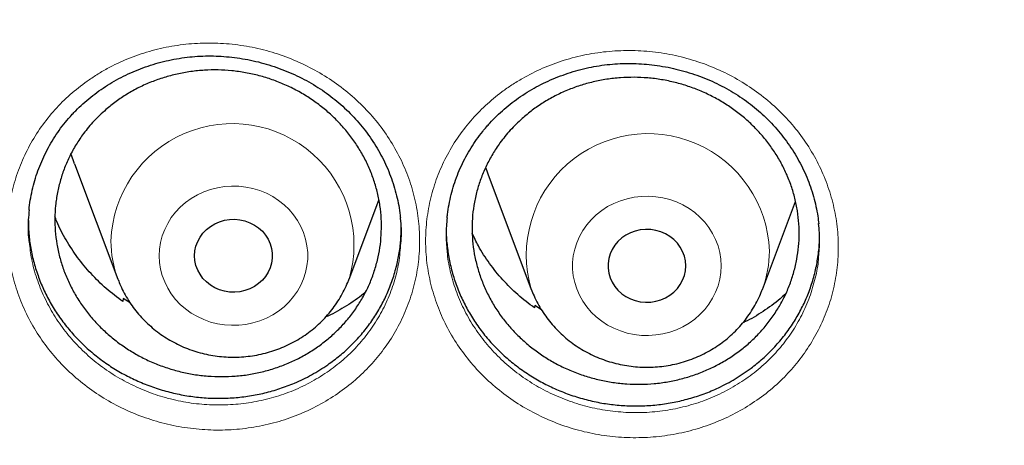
# Model space of a CAD drawing. Header units: millimetres. Extents: x 8 to 976, y 12 to 967.
# Tile 71 of 256: x 342.08 to 352.21, y 810.06 to 814.44. Entities that reach past the tile are written whole.
import ezdxf

# ---------------------------------------------------------------- set-up
doc = ezdxf.new("R2010")
doc.units = ezdxf.units.MM

msp = doc.modelspace()

# ---------------------------------------------------------------- linework, layer by layer
at = {"color": 7, "linetype": 'Continuous', "lineweight": 30}
for p, q in [((342.645, 812.956), (343.092, 811.767)), ((346.895, 812.852), (347.342, 811.663)), ((345.468, 811.767), (345.774, 812.582)), ((349.718, 811.663), (350.058, 812.568)), ((343.093, 811.763), (343.092, 811.767)), ((343.146, 811.568), (343.144, 811.537)), ((343.218, 811.524), (343.146, 811.568)), ((347.377, 811.498), (347.375, 811.472)), ((347.446, 811.454), (347.377, 811.498))]:
    msp.add_line(p, q, dxfattribs=at)
at = {"color": 7, "linetype": 'Continuous', "lineweight": 30, "flags": 128}
for points in [[(342.645, 812.956), (342.634, 812.984), (342.609, 813.061)], [(346.871, 812.918), (346.884, 812.881), (346.895, 812.852)], [(343.88, 812.009), (343.883, 812.059), (343.894, 812.108), (343.912, 812.155), (343.936, 812.2), (343.966, 812.241), (344.002, 812.279), (344.043, 812.311), (344.088, 812.338), (344.136, 812.359), (344.187, 812.374), (344.24, 812.382), (344.293, 812.384), (344.346, 812.379), (344.398, 812.367), (344.448, 812.349), (344.495, 812.325), (344.538, 812.295), (344.577, 812.261), (344.61, 812.221), (344.637, 812.178), (344.658, 812.132), (344.672, 812.084), (344.679, 812.034), (344.679, 811.984), (344.672, 811.934), (344.658, 811.886), (344.637, 811.84), (344.61, 811.796), (344.577, 811.757), (344.538, 811.722), (344.495, 811.692), (344.448, 811.668), (344.398, 811.65), (344.346, 811.639), (344.293, 811.634), (344.24, 811.635), (344.187, 811.644), (344.136, 811.659), (344.088, 811.68), (344.043, 811.707), (344.002, 811.739), (343.966, 811.776), (343.936, 811.818), (343.912, 811.862), (343.894, 811.91), (343.883, 811.959), (343.88, 812.009)], [(348.93, 811.905), (348.926, 811.955), (348.916, 812.004), (348.898, 812.051), (348.874, 812.096), (348.844, 812.138), (348.808, 812.175), (348.767, 812.207), (348.722, 812.234), (348.674, 812.255), (348.623, 812.27), (348.57, 812.278), (348.516, 812.28), (348.463, 812.275), (348.411, 812.263), (348.361, 812.245), (348.315, 812.221), (348.272, 812.192), (348.233, 812.157), (348.2, 812.117), (348.173, 812.074), (348.152, 812.028), (348.138, 811.98), (348.131, 811.93), (348.131, 811.88), (348.138, 811.83), (348.152, 811.782), (348.173, 811.736), (348.2, 811.693), (348.233, 811.653), (348.272, 811.618), (348.315, 811.589), (348.361, 811.565), (348.411, 811.547), (348.463, 811.535), (348.516, 811.53), (348.57, 811.532), (348.623, 811.54), (348.674, 811.555), (348.722, 811.576), (348.767, 811.603), (348.808, 811.635), (348.844, 811.672), (348.874, 811.714), (348.898, 811.758), (348.916, 811.806), (348.926, 811.855), (348.93, 811.905)]]:
    msp.add_lwpolyline(points, dxfattribs=at)
at = {"color": 252, "linetype": 'Continuous', "lineweight": 0, "flags": 128}
for points in [[(343.516, 812.009), (343.52, 812.078), (343.53, 812.146), (343.548, 812.214), (343.573, 812.279), (343.604, 812.342), (343.641, 812.401), (343.684, 812.457), (343.733, 812.509), (343.787, 812.556), (343.846, 812.598), (343.909, 812.635), (343.975, 812.666), (344.044, 812.69), (344.115, 812.708), (344.188, 812.72), (344.261, 812.725), (344.335, 812.723), (344.408, 812.715), (344.48, 812.7), (344.551, 812.679), (344.618, 812.651), (344.683, 812.617), (344.744, 812.578), (344.8, 812.533), (344.851, 812.484), (344.898, 812.43), (344.938, 812.372), (344.972, 812.311), (345, 812.247), (345.021, 812.18), (345.035, 812.112), (345.043, 812.043), (345.043, 811.974), (345.035, 811.905), (345.021, 811.837), (345, 811.771), (344.972, 811.707), (344.938, 811.646), (344.898, 811.588), (344.851, 811.534), (344.8, 811.484), (344.744, 811.44), (344.683, 811.4), (344.618, 811.367), (344.551, 811.339), (344.48, 811.318), (344.408, 811.303), (344.335, 811.294), (344.261, 811.293), (344.188, 811.298), (344.115, 811.309), (344.044, 811.327), (343.975, 811.352), (343.909, 811.383), (343.846, 811.419), (343.787, 811.461), (343.733, 811.508), (343.684, 811.56), (343.641, 811.616), (343.604, 811.676), (343.573, 811.739), (343.548, 811.804), (343.53, 811.871), (343.52, 811.94), (343.516, 812.009)], [(349.293, 811.905), (349.29, 811.974), (349.279, 812.043), (349.262, 812.11), (349.237, 812.175), (349.206, 812.238), (349.169, 812.298), (349.125, 812.354), (349.076, 812.405), (349.022, 812.453), (348.964, 812.495), (348.901, 812.531), (348.835, 812.562), (348.766, 812.586), (348.695, 812.605), (348.622, 812.616), (348.548, 812.621), (348.475, 812.62), (348.401, 812.611), (348.329, 812.596), (348.259, 812.575), (348.191, 812.547), (348.127, 812.514), (348.066, 812.474), (348.01, 812.43), (347.958, 812.38), (347.912, 812.326), (347.872, 812.268), (347.837, 812.207), (347.809, 812.143), (347.788, 812.076), (347.774, 812.008), (347.767, 811.94), (347.767, 811.87), (347.774, 811.801), (347.788, 811.734), (347.809, 811.667), (347.837, 811.603), (347.872, 811.542), (347.912, 811.484), (347.958, 811.43), (348.01, 811.38), (348.066, 811.336), (348.127, 811.296), (348.191, 811.263), (348.259, 811.235), (348.329, 811.214), (348.401, 811.199), (348.475, 811.19), (348.548, 811.189), (348.622, 811.194), (348.695, 811.205), (348.766, 811.224), (348.835, 811.248), (348.901, 811.279), (348.964, 811.315), (349.022, 811.357), (349.076, 811.405), (349.125, 811.456), (349.169, 811.512), (349.206, 811.572), (349.237, 811.635), (349.262, 811.7), (349.279, 811.767), (349.29, 811.836), (349.293, 811.905)]]:
    msp.add_lwpolyline(points, dxfattribs=at)
at = {"color": 252, "linetype": 'Continuous', "lineweight": 0}
for centre, radius, start, end in [((344.269, 812.118), 1.25, 343.7783, 178.062), ((348.541, 812.015), 1.25, 1.9349, 196.3106), ((344.137, 812.161), 1.117, 180.034, 200.6616), ((348.673, 812.058), 1.117, 339.3777, 359.9666)]:
    msp.add_arc(centre, radius, start, end, dxfattribs=at)
for points, knots in [([(361.88, 844.404), (361.383, 844.398), (360.39, 844.386), (358.903, 844.291), (357.422, 844.138), (355.95, 843.923), (354.497, 843.65), (353.068, 843.32), (351.663, 842.934), (350.278, 842.492), (348.906, 841.991), (347.55, 841.431), (346.214, 840.812), (344.908, 840.139), (343.635, 839.412), (342.405, 838.638), (341.219, 837.82), (340.078, 836.959), (338.979, 836.053), (337.915, 835.098), (336.891, 834.094), (335.909, 833.042), (334.978, 831.951), (334.098, 830.823), (333.277, 829.666), (332.515, 828.484), (331.813, 827.279), (331.166, 826.048), (330.574, 824.783), (330.037, 823.488), (329.559, 822.164), (329.143, 820.821), (328.791, 819.463), (328.504, 818.1), (328.282, 816.734), (328.125, 815.369), (328.03, 813.999), (327.998, 812.618), (328.031, 811.228), (328.129, 809.833), (328.292, 808.444), (328.521, 807.062), (328.812, 805.7), (329.164, 804.359), (329.575, 803.041), (330.047, 801.741), (330.58, 800.454), (331.177, 799.182), (331.837, 797.928), (332.555, 796.703), (333.329, 795.509), (334.154, 794.355), (335.027, 793.242), (335.944, 792.172), (336.91, 791.14), (337.928, 790.143), (338.998, 789.182), (340.119, 788.261), (341.282, 787.387), (342.485, 786.561), (343.718, 785.791), (344.977, 785.076), (346.261, 784.417), (347.574, 783.811), (348.922, 783.255), (350.303, 782.751), (351.714, 782.303), (353.145, 781.913), (354.593, 781.582), (356.046, 781.313), (357.501, 781.105), (358.956, 780.957), (360.417, 780.868), (361.889, 780.838), (363.37, 780.869), (364.856, 780.961), (366.338, 781.114), (367.81, 781.329), (369.262, 781.602), (370.692, 781.932), (372.096, 782.318), (373.482, 782.76), (374.854, 783.261), (376.21, 783.821), (377.546, 784.44), (378.852, 785.113), (380.125, 785.84), (381.355, 786.614), (382.541, 787.432), (383.681, 788.293), (384.781, 789.199), (385.844, 790.154), (386.868, 791.159), (387.85, 792.21), (388.782, 793.301), (389.661, 794.43), (390.482, 795.586), (391.244, 796.768), (391.947, 797.973), (392.593, 799.205), (393.186, 800.469), (393.723, 801.764), (394.201, 803.088), (394.617, 804.431), (394.969, 805.789), (395.256, 807.153), (395.477, 808.518), (395.635, 809.883), (395.73, 811.253), (395.762, 812.634), (395.729, 814.024), (395.631, 815.419), (395.467, 816.808), (395.239, 818.19), (394.948, 819.552), (394.596, 820.894), (394.184, 822.211), (393.713, 823.511), (393.179, 824.798), (392.582, 826.07), (391.923, 827.324), (391.205, 828.549), (390.43, 829.743), (389.605, 830.897), (388.733, 832.01), (387.816, 833.08), (386.85, 834.112), (385.832, 835.109), (384.762, 836.07), (383.641, 836.991), (382.478, 837.865), (381.275, 838.691), (380.042, 839.461), (378.782, 840.176), (377.498, 840.835), (376.185, 841.441), (374.838, 841.997), (373.457, 842.501), (372.046, 842.95), (370.615, 843.34), (369.167, 843.67), (367.714, 843.939), (366.258, 844.147), (364.803, 844.294), (363.343, 844.387), (362.368, 844.398), (361.88, 844.404)], [0, 0, 0, 0, 0.007, 0.014, 0.021, 0.028, 0.035, 0.041875, 0.04875, 0.055625, 0.0625, 0.0695, 0.0765, 0.0835, 0.0905, 0.0975, 0.104375, 0.11125, 0.118125, 0.125, 0.132, 0.139, 0.146, 0.153, 0.16, 0.166875, 0.17375, 0.180625, 0.1875, 0.1945, 0.2015, 0.2085, 0.2155, 0.2225, 0.229375, 0.23625, 0.243125, 0.25, 0.257, 0.264, 0.271, 0.278, 0.285, 0.291875, 0.29875, 0.305625, 0.3125, 0.3195, 0.3265, 0.3335, 0.3405, 0.3475, 0.354375, 0.36125, 0.368125, 0.375, 0.382, 0.389, 0.396, 0.403, 0.41, 0.416875, 0.42375, 0.430625, 0.4375, 0.4445, 0.4515, 0.4585, 0.4655, 0.4725, 0.479375, 0.48625, 0.493125, 0.5, 0.507, 0.514, 0.521, 0.528, 0.535, 0.541875, 0.54875, 0.555625, 0.5625, 0.5695, 0.5765, 0.5835, 0.5905, 0.5975, 0.604375, 0.61125, 0.618125, 0.625, 0.632, 0.639, 0.646, 0.653, 0.66, 0.666875, 0.67375, 0.680625, 0.6875, 0.6945, 0.7015, 0.7085, 0.7155, 0.7225, 0.729375, 0.73625, 0.743125, 0.75, 0.757, 0.764, 0.771, 0.778, 0.785, 0.791875, 0.79875, 0.805625, 0.8125, 0.8195, 0.8265, 0.8335, 0.8405, 0.8475, 0.854375, 0.86125, 0.868125, 0.875, 0.882, 0.889, 0.896, 0.903, 0.91, 0.916875, 0.92375, 0.930625, 0.9375, 0.9445, 0.9515, 0.9585, 0.9655, 0.9725, 0.979375, 0.98625, 0.993125, 1, 1, 1, 1]), ([(342.797, 813.82), (342.832, 813.843), (342.9, 813.889), (343.04, 813.967), (343.219, 814.049), (343.442, 814.123), (343.673, 814.173), (343.909, 814.198), (344.148, 814.198), (344.386, 814.173), (344.62, 814.123), (344.847, 814.048), (345.065, 813.951), (345.27, 813.831), (345.459, 813.69), (345.632, 813.532), (345.784, 813.356), (345.915, 813.165), (346.022, 812.963), (346.105, 812.751), (346.162, 812.532), (346.193, 812.309), (346.197, 812.085), (346.174, 811.863), (346.126, 811.644), (346.05, 811.434), (345.951, 811.232), (345.83, 811.047), (345.69, 810.879), (345.533, 810.726), (345.354, 810.588), (345.156, 810.467), (344.944, 810.368), (344.722, 810.293), (344.491, 810.242), (344.255, 810.215), (344.016, 810.214), (343.778, 810.238), (343.544, 810.286), (343.317, 810.359), (343.099, 810.455), (342.893, 810.573), (342.703, 810.713), (342.529, 810.871), (342.375, 811.046), (342.244, 811.235), (342.135, 811.437), (342.05, 811.648), (341.991, 811.867), (341.959, 812.09), (341.953, 812.315), (341.974, 812.538), (342.022, 812.756), (342.095, 812.968), (342.194, 813.169), (342.316, 813.359), (342.458, 813.532), (342.618, 813.688), (342.738, 813.776), (342.797, 813.82)], [0, 0, 0, 0, 0.009551, 0.019103, 0.036956, 0.054865, 0.072716, 0.09059, 0.10852, 0.126393, 0.14432, 0.162304, 0.18023, 0.198127, 0.216082, 0.233979, 0.251864, 0.269806, 0.28769, 0.305553, 0.323473, 0.341336, 0.359211, 0.377144, 0.39502, 0.412849, 0.430734, 0.44856, 0.465429, 0.482297, 0.500156, 0.518073, 0.535934, 0.553788, 0.5717, 0.589555, 0.607453, 0.625408, 0.643307, 0.66119, 0.679131, 0.697015, 0.714918, 0.732877, 0.75078, 0.768645, 0.786567, 0.804432, 0.822344, 0.840313, 0.858228, 0.876092, 0.894014, 0.911879, 0.929707, 0.947592, 0.96542, 0.98271, 1, 1, 1, 1]), ([(347.039, 813.695), (347.074, 813.719), (347.142, 813.768), (347.28, 813.852), (347.457, 813.941), (347.677, 814.023), (347.907, 814.082), (348.142, 814.115), (348.38, 814.124), (348.619, 814.108), (348.855, 814.065), (349.085, 813.999), (349.306, 813.909), (349.514, 813.797), (349.709, 813.663), (349.887, 813.51), (350.045, 813.34), (350.182, 813.154), (350.297, 812.956), (350.387, 812.746), (350.452, 812.53), (350.491, 812.308), (350.503, 812.084), (350.488, 811.86), (350.447, 811.64), (350.379, 811.426), (350.286, 811.221), (350.172, 811.031), (350.038, 810.858), (349.886, 810.699), (349.712, 810.555), (349.518, 810.427), (349.31, 810.321), (349.09, 810.238), (348.861, 810.178), (348.626, 810.143), (348.388, 810.133), (348.149, 810.148), (347.914, 810.188), (347.684, 810.253), (347.463, 810.342), (347.253, 810.452), (347.058, 810.585), (346.879, 810.737), (346.719, 810.906), (346.58, 811.091), (346.464, 811.289), (346.372, 811.497), (346.306, 811.714), (346.265, 811.936), (346.251, 812.161), (346.265, 812.385), (346.305, 812.605), (346.371, 812.819), (346.462, 813.025), (346.578, 813.219), (346.714, 813.396), (346.867, 813.557), (346.982, 813.649), (347.039, 813.695)], [0, 0, 0, 0, 0.0097378, 0.0194751, 0.0373267, 0.0552345, 0.0730846, 0.0909532, 0.1088777, 0.1267446, 0.1446643, 0.1626413, 0.1805603, 0.1984533, 0.2164038, 0.2342963, 0.2521806, 0.2701216, 0.288005, 0.3058719, 0.3237937, 0.3416597, 0.359542, 0.3774809, 0.3953619, 0.4131976, 0.4310889, 0.448922, 0.4658002, 0.4826786, 0.5005352, 0.518449, 0.5363068, 0.554158, 0.5720665, 0.5899179, 0.6078031, 0.6257452, 0.6436303, 0.6615148, 0.6794569, 0.6973416, 0.7152404, 0.7331966, 0.7510954, 0.7689594, 0.7868814, 0.8047457, 0.8226629, 0.8406379, 0.8585562, 0.876427, 0.8943557, 0.9122276, 0.9300612, 0.9479522, 0.9657858, 0.9828934, 1, 1, 1, 1]), ([(342.18, 812.149), (342.187, 812.09), (342.202, 811.964), (342.255, 811.774), (342.331, 811.583), (342.43, 811.4), (342.549, 811.228), (342.688, 811.07), (342.845, 810.926), (343.017, 810.8), (343.204, 810.693), (343.401, 810.605), (343.606, 810.538), (343.818, 810.494), (344.034, 810.472), (344.25, 810.473), (344.463, 810.497), (344.672, 810.543), (344.874, 810.61), (345.065, 810.699), (345.244, 810.808), (345.406, 810.933), (345.549, 811.071), (345.675, 811.223), (345.784, 811.39), (345.875, 811.572), (345.942, 811.763), (345.982, 811.929), (345.991, 812.032), (345.994, 812.067)], [0, 0, 0, 0, 0.033267, 0.071349, 0.109342, 0.147455, 0.185446, 0.223507, 0.261689, 0.299748, 0.337774, 0.375921, 0.413946, 0.451998, 0.490171, 0.528223, 0.566188, 0.604271, 0.642233, 0.6802, 0.718288, 0.756253, 0.792142, 0.82803, 0.865928, 0.903952, 0.941858, 0.979855, 1, 1, 1, 1]), ([(346.477, 812.058), (346.478, 812.048), (346.482, 811.97), (346.513, 811.826), (346.571, 811.629), (346.655, 811.44), (346.76, 811.261), (346.885, 811.094), (347.03, 810.94), (347.192, 810.802), (347.369, 810.682), (347.559, 810.582), (347.759, 810.501), (347.967, 810.442), (348.18, 810.406), (348.396, 810.391), (348.612, 810.4), (348.824, 810.432), (349.032, 810.485), (349.231, 810.56), (349.419, 810.656), (349.594, 810.771), (349.752, 810.902), (349.89, 811.046), (350.011, 811.202), (350.114, 811.374), (350.198, 811.559), (350.258, 811.753), (350.29, 811.9), (350.295, 811.983), (350.296, 811.998)], [0, 0, 0, 0, 0.005814, 0.044059, 0.082181, 0.120199, 0.158339, 0.196357, 0.234436, 0.272637, 0.310717, 0.348773, 0.386949, 0.425006, 0.463058, 0.501233, 0.539286, 0.577268, 0.615371, 0.653352, 0.691341, 0.72945, 0.767435, 0.803372, 0.839309, 0.877249, 0.915312, 0.953257, 0.991298, 1, 1, 1, 1])]:
    msp.add_open_spline(points, degree=3, knots=knots, dxfattribs=at)
at = {"color": 7, "linetype": 'Continuous', "lineweight": 30}
for points, knots in [([(327.029, 815.31), (327.026, 815.275), (327.021, 815.198), (327.013, 815.081), (327.005, 814.955), (326.997, 814.821), (326.989, 814.675), (326.98, 814.516), (326.973, 814.346), (326.965, 814.152), (326.957, 813.933), (326.951, 813.687), (326.946, 813.425), (326.944, 813.147), (326.944, 812.853), (326.947, 812.542), (326.954, 812.215), (326.964, 811.899), (326.977, 811.597), (326.991, 811.322), (327.007, 811.059), (327.024, 810.816), (327.041, 810.591), (327.058, 810.386), (327.074, 810.201), (327.09, 810.037), (327.104, 809.895), (327.117, 809.774), (327.127, 809.674), (327.136, 809.594), (327.143, 809.538), (327.147, 809.5), (327.15, 809.47), (327.154, 809.435), (327.16, 809.389), (327.167, 809.333), (327.176, 809.252), (327.19, 809.143), (327.208, 809.001), (327.23, 808.84), (327.254, 808.664), (327.281, 808.479), (327.31, 808.288), (327.341, 808.097), (327.372, 807.908), (327.404, 807.718), (327.457, 807.421), (327.533, 807.017), (327.634, 806.526), (327.739, 806.055), (327.848, 805.598), (327.966, 805.134), (328.074, 804.734), (328.169, 804.399), (328.248, 804.129), (328.33, 803.858), (328.407, 803.613), (328.475, 803.402), (328.53, 803.234), (328.578, 803.091), (328.615, 802.98), (328.644, 802.896), (328.665, 802.836), (328.683, 802.782), (328.704, 802.723), (328.73, 802.65), (328.761, 802.561), (328.799, 802.456), (328.843, 802.335), (328.897, 802.188), (328.962, 802.014), (329.039, 801.81), (329.127, 801.585), (329.223, 801.342), (329.325, 801.093), (329.429, 800.845), (329.559, 800.542), (329.715, 800.19), (329.896, 799.794), (330.067, 799.435), (330.226, 799.11), (330.374, 798.818), (330.515, 798.544), (330.649, 798.289), (330.777, 798.052), (330.978, 797.686), (331.262, 797.187), (331.544, 796.718), (331.732, 796.414), (331.821, 796.272), (331.911, 796.131), (332.001, 795.99), (332.092, 795.849), (332.183, 795.711), (332.265, 795.587), (332.334, 795.483), (332.389, 795.401), (332.432, 795.338), (332.465, 795.29), (332.494, 795.247), (332.527, 795.198), (332.573, 795.132), (332.632, 795.047), (332.705, 794.942), (332.791, 794.819), (332.891, 794.679), (332.997, 794.531), (333.109, 794.377), (333.224, 794.221), (333.35, 794.052), (333.486, 793.872), (333.632, 793.681), (333.852, 793.399), (334.142, 793.037), (334.487, 792.62), (334.814, 792.237), (335.121, 791.887), (335.42, 791.557), (335.709, 791.245), (335.987, 790.953), (336.253, 790.68), (336.507, 790.425), (336.749, 790.187), (336.994, 789.95), (337.244, 789.713), (337.508, 789.469), (337.775, 789.227), (338.05, 788.983), (338.333, 788.738), (338.602, 788.51), (338.856, 788.299), (339.094, 788.105), (339.337, 787.91), (339.585, 787.715), (339.837, 787.521), (340.058, 787.354), (340.241, 787.217), (340.383, 787.113), (340.509, 787.021), (340.62, 786.94), (340.71, 786.875), (340.782, 786.824), (340.834, 786.787), (340.875, 786.758), (340.91, 786.733), (340.953, 786.703), (341.013, 786.661), (341.094, 786.604), (341.193, 786.536), (341.309, 786.456), (341.444, 786.364), (341.596, 786.261), (341.898, 786.06), (342.351, 785.767), (342.956, 785.391), (343.581, 785.021), (344.226, 784.657), (344.885, 784.302), (345.56, 783.957), (346.25, 783.623), (346.951, 783.302), (347.693, 782.982), (348.47, 782.667), (349.282, 782.361), (350.09, 782.078), (350.892, 781.818), (351.685, 781.582), (352.465, 781.368), (353.235, 781.174), (354.003, 780.999), (354.807, 780.833), (355.649, 780.679), (356.531, 780.54), (357.416, 780.421), (358.304, 780.324), (359.195, 780.248), (360.087, 780.194), (360.98, 780.161), (361.874, 780.15), (362.768, 780.161), (363.662, 780.194), (364.554, 780.248), (365.444, 780.323), (366.332, 780.42), (367.219, 780.538), (368.103, 780.678), (368.957, 780.834), (369.779, 781.004), (370.569, 781.185), (371.357, 781.384), (372.143, 781.602), (372.922, 781.836), (373.694, 782.087), (374.465, 782.356), (375.241, 782.648), (375.971, 782.942), (376.653, 783.234), (377.286, 783.519), (377.923, 783.821), (378.459, 784.089), (378.895, 784.315), (379.231, 784.494), (379.567, 784.677), (379.904, 784.866), (380.236, 785.056), (380.558, 785.245), (380.862, 785.429), (381.147, 785.604), (381.413, 785.771), (381.66, 785.929), (381.889, 786.079), (382.079, 786.205), (382.235, 786.309), (382.359, 786.393), (382.475, 786.472), (382.583, 786.547), (382.683, 786.616), (382.77, 786.677), (382.839, 786.726), (382.891, 786.763), (382.936, 786.794), (382.985, 786.829), (383.047, 786.873), (383.118, 786.924), (383.215, 786.994), (383.339, 787.085), (383.493, 787.198), (383.668, 787.328), (383.863, 787.476), (384.08, 787.642), (384.314, 787.824), (384.564, 788.023), (384.815, 788.226), (385.063, 788.431), (385.305, 788.635), (385.549, 788.844), (385.791, 789.055), (386.027, 789.266), (386.362, 789.57), (386.787, 789.968), (387.282, 790.452), (387.745, 790.923), (388.178, 791.38), (388.59, 791.832), (388.983, 792.279), (389.358, 792.721), (389.719, 793.161), (390.112, 793.658), (390.537, 794.218), (390.99, 794.844), (391.427, 795.479), (391.827, 796.091), (392.192, 796.678), (392.528, 797.241), (392.856, 797.817), (393.177, 798.41), (393.49, 799.02), (393.738, 799.527), (393.924, 799.926), (394.054, 800.211), (394.182, 800.499), (394.308, 800.79), (394.431, 801.083), (394.545, 801.363), (394.648, 801.622), (394.737, 801.853), (394.816, 802.061), (394.884, 802.245), (394.936, 802.388), (394.974, 802.494), (395.001, 802.567), (395.024, 802.633), (395.045, 802.692), (395.063, 802.745), (395.08, 802.793), (395.098, 802.845), (395.12, 802.909), (395.148, 802.991), (395.183, 803.093), (395.223, 803.213), (395.268, 803.351), (395.319, 803.508), (395.422, 803.833), (395.569, 804.318), (395.746, 804.951), (395.893, 805.522), (396.015, 806.031), (396.116, 806.484), (396.211, 806.938), (396.281, 807.303), (396.331, 807.577), (396.363, 807.759), (396.394, 807.941), (396.423, 808.124), (396.452, 808.308), (396.48, 808.492), (396.506, 808.671), (396.53, 808.839), (396.55, 808.992), (396.568, 809.128), (396.582, 809.244), (396.594, 809.341), (396.603, 809.414), (396.609, 809.466), (396.613, 809.504), (396.618, 809.544), (396.624, 809.596), (396.631, 809.661), (396.641, 809.751), (396.653, 809.87), (396.668, 810.021), (396.685, 810.196), (396.703, 810.396), (396.72, 810.602), (396.736, 810.811), (396.75, 811.019), (396.764, 811.243), (396.777, 811.479), (396.79, 811.769), (396.802, 812.102), (396.811, 812.468), (396.815, 812.814), (396.816, 813.14), (396.813, 813.447), (396.808, 813.734), (396.801, 813.991), (396.792, 814.22), (396.784, 814.422), (396.775, 814.609), (396.765, 814.781), (396.756, 814.935), (396.747, 815.075), (396.739, 815.198), (396.734, 815.275), (396.731, 815.31)], [0, 0, 0, 0, 0.0009265, 0.0020153, 0.0031174, 0.0043621, 0.0057274, 0.0072008, 0.0087824, 0.0104719, 0.012602, 0.0148824, 0.0173128, 0.0198934, 0.0226243, 0.0255053, 0.0285362, 0.0317174, 0.0343222, 0.0369399, 0.0393797, 0.0416333, 0.0437365, 0.0456467, 0.0473639, 0.0488881, 0.0502193, 0.0513387, 0.052272, 0.053019, 0.0535799, 0.0538504, 0.0540754, 0.0544002, 0.0548373, 0.0553629, 0.0559711, 0.0570941, 0.0584214, 0.059953, 0.0615834, 0.0633624, 0.0651515, 0.0669351, 0.0687133, 0.0704859, 0.0722532, 0.077085, 0.0818755, 0.0861274, 0.0904466, 0.094855, 0.0993527, 0.1019104, 0.1044962, 0.1071098, 0.1097355, 0.1116079, 0.113235, 0.1146171, 0.1157541, 0.1164872, 0.1170635, 0.1175078, 0.1180599, 0.1187797, 0.1196483, 0.1206749, 0.1218595, 0.1232023, 0.1249869, 0.126991, 0.1292143, 0.131657, 0.1341868, 0.1366497, 0.1390459, 0.1432653, 0.1472597, 0.1510293, 0.1542052, 0.1572019, 0.1600193, 0.1626578, 0.165117, 0.1674012, 0.1741097, 0.1808608, 0.1823823, 0.183906, 0.1854317, 0.1869596, 0.1884897, 0.190022, 0.191458, 0.1925529, 0.1934491, 0.1941466, 0.1946454, 0.1950304, 0.1955623, 0.1962602, 0.1972212, 0.1983844, 0.1997499, 0.2013177, 0.2030878, 0.2047173, 0.2064873, 0.2083976, 0.2104486, 0.2126399, 0.2149324, 0.2202022, 0.225249, 0.2296435, 0.2338538, 0.2378798, 0.2417217, 0.2453793, 0.2487924, 0.2520279, 0.2550857, 0.2579661, 0.2612152, 0.2644013, 0.2676431, 0.270941, 0.2742946, 0.2777042, 0.2804224, 0.2831752, 0.2859624, 0.2887842, 0.2916405, 0.2944835, 0.2962188, 0.2977831, 0.2991766, 0.3003994, 0.3014513, 0.302158, 0.3027561, 0.3031811, 0.3034857, 0.3038939, 0.3045841, 0.3054644, 0.3065349, 0.3077957, 0.3092466, 0.3108877, 0.3127189, 0.3189409, 0.3252774, 0.3317279, 0.3382924, 0.3449709, 0.3516409, 0.358421, 0.3652789, 0.3720702, 0.3798228, 0.3874625, 0.3949893, 0.4024031, 0.4097041, 0.4167651, 0.4237174, 0.4305937, 0.4374673, 0.445278, 0.4530885, 0.4608989, 0.4687091, 0.4765191, 0.484329, 0.492139, 0.4999491, 0.5077592, 0.5155692, 0.5233791, 0.5311891, 0.5389993, 0.5468107, 0.5546458, 0.5625139, 0.5695915, 0.5766955, 0.5838259, 0.5909825, 0.5981656, 0.6052461, 0.6124054, 0.619708, 0.6271539, 0.6332004, 0.6393382, 0.6455674, 0.6518881, 0.6552355, 0.6586079, 0.6620055, 0.6654281, 0.6688726, 0.6722061, 0.6753597, 0.6783332, 0.6811266, 0.6837399, 0.6861731, 0.6884262, 0.6898422, 0.6911765, 0.692429, 0.6935999, 0.6946891, 0.6956708, 0.6964567, 0.6969554, 0.6973713, 0.69791, 0.6985897, 0.699389, 0.7002639, 0.7017888, 0.7034971, 0.7053888, 0.7076192, 0.71006, 0.7127115, 0.7155736, 0.7186462, 0.7213676, 0.7242342, 0.7271406, 0.7300172, 0.732864, 0.7356811, 0.7422038, 0.7485608, 0.7543803, 0.7600537, 0.7655814, 0.770963, 0.7761988, 0.7813169, 0.7864235, 0.7934424, 0.8004583, 0.8074712, 0.814481, 0.8204264, 0.8263792, 0.8324266, 0.83859, 0.8448692, 0.8512645, 0.8541151, 0.8569883, 0.859884, 0.8628021, 0.8657425, 0.868642, 0.8711514, 0.8734293, 0.8754757, 0.8772902, 0.8788731, 0.8796676, 0.8803876, 0.8810332, 0.8816046, 0.8821122, 0.8825623, 0.8830175, 0.883627, 0.884438, 0.8854254, 0.8865894, 0.8879297, 0.8894465, 0.891139, 0.8973602, 0.9034228, 0.9093267, 0.9136504, 0.9179034, 0.9221769, 0.9264834, 0.9281842, 0.9298902, 0.9316011, 0.9333171, 0.9350383, 0.9367645, 0.9384775, 0.9400471, 0.9414914, 0.9427553, 0.9438392, 0.9447429, 0.9454653, 0.9458958, 0.9461788, 0.9465358, 0.9470179, 0.9476253, 0.9483578, 0.9495394, 0.9509471, 0.9525809, 0.9544408, 0.9565268, 0.9583244, 0.9602615, 0.9623382, 0.9645545, 0.9668446, 0.9704216, 0.9738153, 0.977026, 0.9800537, 0.9828983, 0.9855597, 0.988038, 0.9900562, 0.9919342, 0.993672, 0.9952697, 0.9967184, 0.9979847, 0.9990735, 1, 1, 1, 1]), ([(342.623, 813.464), (342.634, 813.476), (342.67, 813.514), (342.732, 813.573), (342.812, 813.641), (342.896, 813.705), (342.985, 813.764), (343.077, 813.819), (343.174, 813.868), (343.273, 813.913), (343.375, 813.952), (343.48, 813.986), (343.586, 814.014), (343.694, 814.036), (343.802, 814.052), (343.911, 814.062), (344.02, 814.066), (344.128, 814.063), (344.237, 814.055), (344.346, 814.041), (344.455, 814.022), (344.564, 813.996), (344.672, 813.964), (344.778, 813.927), (344.881, 813.885), (344.982, 813.837), (345.079, 813.784), (345.172, 813.727), (345.26, 813.665), (345.344, 813.599), (345.424, 813.529), (345.499, 813.455), (345.571, 813.376), (345.638, 813.293), (345.7, 813.206), (345.758, 813.115), (345.81, 813.022), (345.856, 812.926), (345.896, 812.828), (345.93, 812.728), (345.958, 812.627), (345.98, 812.526), (345.992, 812.449), (345.995, 812.407), (345.996, 812.398)], [0, 0, 0, 0, 0.012064, 0.036231, 0.060495, 0.084907, 0.10945, 0.134106, 0.158845, 0.183638, 0.208444, 0.233214, 0.257912, 0.282501, 0.306952, 0.331241, 0.355339, 0.379306, 0.403448, 0.427833, 0.452424, 0.477174, 0.502033, 0.52694, 0.551827, 0.576629, 0.601288, 0.625759, 0.650006, 0.674008, 0.697929, 0.722069, 0.746418, 0.770948, 0.795631, 0.82043, 0.845304, 0.870216, 0.895112, 0.919949, 0.944701, 0.969338, 0.993844, 1, 1, 1, 1]), ([(342.968, 813.512), (343.003, 813.541), (343.072, 813.598), (343.186, 813.673), (343.307, 813.741), (343.435, 813.798), (343.566, 813.844), (343.701, 813.88), (343.84, 813.905), (343.981, 813.919), (344.122, 813.922), (344.263, 813.914), (344.405, 813.894), (344.544, 813.863), (344.679, 813.821), (344.81, 813.77), (344.938, 813.707), (345.059, 813.635), (345.173, 813.554), (345.279, 813.465), (345.378, 813.367), (345.468, 813.261), (345.548, 813.15), (345.618, 813.033), (345.677, 812.911), (345.726, 812.784), (345.762, 812.655), (345.788, 812.524), (345.801, 812.391), (345.802, 812.257), (345.792, 812.125), (345.77, 811.995), (345.735, 811.866), (345.69, 811.74), (345.633, 811.62), (345.566, 811.505), (345.488, 811.394), (345.4, 811.291), (345.304, 811.196), (345.2, 811.109), (345.087, 811.03), (344.967, 810.96), (344.842, 810.901), (344.712, 810.852), (344.577, 810.813), (344.438, 810.785), (344.299, 810.769), (344.158, 810.763), (344.016, 810.769), (343.874, 810.786), (343.735, 810.814), (343.6, 810.853), (343.466, 810.902), (343.337, 810.962), (343.216, 811.032), (343.1, 811.11), (342.991, 811.198), (342.889, 811.295), (342.798, 811.397), (342.716, 811.507), (342.643, 811.623), (342.581, 811.745), (342.53, 811.87), (342.49, 811.998), (342.462, 812.129), (342.446, 812.263), (342.441, 812.395), (342.449, 812.527), (342.468, 812.659), (342.5, 812.789), (342.542, 812.914), (342.596, 813.036), (342.661, 813.154), (342.743, 813.275), (342.843, 813.397), (342.926, 813.474), (342.968, 813.512)], [0, 0, 0, 0, 0.013235, 0.0264699, 0.0400896, 0.0537091, 0.0669446, 0.0801791, 0.0937987, 0.1074179, 0.1206562, 0.1338943, 0.1475172, 0.1611398, 0.1743789, 0.1876181, 0.2012419, 0.2148661, 0.2281025, 0.2413386, 0.2549607, 0.2685826, 0.2818137, 0.2950456, 0.3086619, 0.3222781, 0.3355049, 0.3487325, 0.3623435, 0.375954, 0.3891792, 0.4024018, 0.4160105, 0.4296183, 0.4428431, 0.4560669, 0.4696753, 0.4832824, 0.4965102, 0.5097378, 0.5233491, 0.5369612, 0.550194, 0.563427, 0.5770435, 0.5906604, 0.6038978, 0.617135, 0.6307567, 0.6443782, 0.6576174, 0.6708567, 0.6844805, 0.6981044, 0.7113421, 0.7245802, 0.7382022, 0.7518252, 0.7650585, 0.7782919, 0.79191, 0.8055289, 0.8187569, 0.8319848, 0.8455967, 0.8592109, 0.8724345, 0.8856595, 0.8992681, 0.912876, 0.9261001, 0.939324, 0.9529317, 0.9665394, 0.9831769, 1, 1, 1, 1]), ([(346.881, 813.334), (346.892, 813.347), (346.926, 813.386), (346.986, 813.448), (347.064, 813.518), (347.146, 813.585), (347.232, 813.648), (347.323, 813.706), (347.417, 813.759), (347.515, 813.807), (347.616, 813.85), (347.72, 813.887), (347.825, 813.919), (347.932, 813.945), (348.04, 813.965), (348.148, 813.979), (348.256, 813.986), (348.365, 813.988), (348.474, 813.984), (348.583, 813.974), (348.693, 813.958), (348.803, 813.937), (348.911, 813.909), (349.019, 813.876), (349.124, 813.837), (349.226, 813.793), (349.324, 813.743), (349.419, 813.689), (349.51, 813.631), (349.596, 813.568), (349.678, 813.501), (349.756, 813.429), (349.831, 813.352), (349.901, 813.272), (349.966, 813.187), (350.027, 813.098), (350.082, 813.007), (350.132, 812.913), (350.175, 812.816), (350.213, 812.717), (350.245, 812.618), (350.27, 812.517), (350.288, 812.423), (350.294, 812.363), (350.297, 812.336)], [0, 0, 0, 0, 0.01191, 0.035766, 0.059723, 0.083824, 0.108054, 0.132394, 0.156818, 0.181293, 0.205782, 0.230235, 0.254617, 0.27889, 0.303029, 0.327006, 0.350795, 0.374453, 0.398284, 0.422355, 0.446629, 0.471062, 0.495603, 0.520192, 0.544764, 0.56925, 0.593598, 0.61776, 0.641703, 0.665403, 0.689021, 0.71286, 0.736901, 0.761123, 0.785496, 0.809984, 0.834548, 0.859146, 0.88373, 0.908261, 0.932705, 0.957037, 0.981241, 1, 1, 1, 1]), ([(347.248, 813.42), (347.282, 813.449), (347.351, 813.507), (347.464, 813.585), (347.585, 813.654), (347.712, 813.713), (347.843, 813.761), (347.978, 813.799), (348.117, 813.826), (348.258, 813.842), (348.399, 813.846), (348.54, 813.84), (348.682, 813.822), (348.822, 813.793), (348.957, 813.753), (349.089, 813.703), (349.217, 813.642), (349.34, 813.571), (349.454, 813.492), (349.562, 813.404), (349.662, 813.307), (349.753, 813.203), (349.834, 813.093), (349.905, 812.977), (349.966, 812.855), (350.016, 812.729), (350.054, 812.6), (350.08, 812.47), (350.095, 812.336), (350.098, 812.202), (350.088, 812.07), (350.067, 811.939), (350.034, 811.81), (349.99, 811.683), (349.934, 811.562), (349.868, 811.446), (349.791, 811.334), (349.704, 811.23), (349.609, 811.133), (349.506, 811.045), (349.393, 810.964), (349.274, 810.893), (349.149, 810.832), (349.02, 810.781), (348.885, 810.74), (348.746, 810.711), (348.607, 810.692), (348.466, 810.685), (348.323, 810.689), (348.181, 810.704), (348.042, 810.73), (347.906, 810.767), (347.772, 810.815), (347.642, 810.873), (347.519, 810.941), (347.403, 811.018), (347.293, 811.104), (347.19, 811.199), (347.098, 811.301), (347.014, 811.409), (346.94, 811.525), (346.877, 811.646), (346.825, 811.77), (346.784, 811.898), (346.754, 812.029), (346.737, 812.162), (346.731, 812.295), (346.737, 812.427), (346.755, 812.56), (346.786, 812.69), (346.827, 812.816), (346.88, 812.938), (346.943, 813.057), (347.024, 813.179), (347.124, 813.303), (347.206, 813.381), (347.248, 813.42)], [0, 0, 0, 0, 0.0132337, 0.0264676, 0.0400865, 0.0537057, 0.0669396, 0.0801737, 0.0937923, 0.1074106, 0.1206473, 0.1338842, 0.1475051, 0.1611264, 0.1743639, 0.1876018, 0.2012236, 0.2148459, 0.2280812, 0.2413171, 0.2549374, 0.2685571, 0.2817898, 0.2950212, 0.3086372, 0.3222546, 0.3354817, 0.3487097, 0.3623224, 0.3759345, 0.3891601, 0.4023848, 0.4159955, 0.4296053, 0.4428301, 0.4560559, 0.4696656, 0.4832757, 0.4965033, 0.509732, 0.5233441, 0.5369563, 0.5501886, 0.563421, 0.5770377, 0.5906543, 0.6038901, 0.6171262, 0.6307465, 0.6443672, 0.6576047, 0.670842, 0.6844645, 0.6980865, 0.7113232, 0.7245597, 0.7381808, 0.7518014, 0.7650347, 0.7782685, 0.7918854, 0.805504, 0.8187323, 0.8319618, 0.8455755, 0.8591883, 0.8724145, 0.8856401, 0.8992504, 0.9128615, 0.9260869, 0.9393116, 0.9529206, 0.9665298, 0.9831717, 1, 1, 1, 1]), ([(342.178, 812.478), (342.178, 812.479), (342.18, 812.513), (342.191, 812.581), (342.21, 812.683), (342.236, 812.784), (342.269, 812.883), (342.307, 812.98), (342.352, 813.075), (342.402, 813.167), (342.457, 813.256), (342.518, 813.341), (342.574, 813.41), (342.61, 813.45), (342.623, 813.464)], [0, 0, 0, 0, 0.000876, 0.095064, 0.189796, 0.284936, 0.380323, 0.475802, 0.571174, 0.666291, 0.761019, 0.85526, 0.948933, 1, 1, 1, 1]), ([(346.476, 812.396), (346.478, 812.409), (346.482, 812.456), (346.495, 812.536), (346.518, 812.638), (346.546, 812.738), (346.581, 812.837), (346.622, 812.934), (346.669, 813.028), (346.721, 813.118), (346.779, 813.206), (346.833, 813.277), (346.868, 813.319), (346.881, 813.334)], [0, 0, 0, 0, 0.036957, 0.137542, 0.23857, 0.339864, 0.441268, 0.542549, 0.643548, 0.74415, 0.84422, 0.943703, 1, 1, 1, 1]), ([(342.18, 812.48), (342.176, 812.446), (342.165, 812.345), (342.167, 812.233), (342.178, 812.158), (342.18, 812.149)], [0, 0, 0, 0, 0.310756, 0.920879, 1, 1, 1, 1]), ([(343.144, 811.537), (343.086, 811.581), (342.968, 811.669), (342.813, 811.822), (342.674, 811.989), (342.557, 812.17), (342.48, 812.312), (342.45, 812.396), (342.444, 812.413)], [0, 0, 0, 0, 0.1898292, 0.3802523, 0.5700831, 0.7606201, 0.9517559, 1, 1, 1, 1]), ([(345.994, 812.067), (345.997, 812.099), (346.009, 812.197), (346.008, 812.31), (345.997, 812.388), (345.995, 812.4)], [0, 0, 0, 0, 0.286466, 0.892065, 1, 1, 1, 1]), ([(346.476, 812.398), (346.471, 812.342), (346.461, 812.229), (346.472, 812.116), (346.477, 812.058)], [0, 0, 0, 0, 0.495262, 1, 1, 1, 1]), ([(342.171, 812.372), (342.171, 812.332), (342.173, 812.243), (342.191, 812.103), (342.222, 811.953), (342.268, 811.806), (342.325, 811.664), (342.395, 811.526), (342.478, 811.393), (342.573, 811.267), (342.677, 811.149), (342.791, 811.04), (342.916, 810.939), (343.049, 810.848), (343.188, 810.769), (343.334, 810.701), (343.486, 810.644), (343.642, 810.599), (343.801, 810.567), (343.961, 810.547), (344.124, 810.54), (344.286, 810.546), (344.446, 810.565), (344.603, 810.596), (344.757, 810.64), (344.919, 810.701), (345.086, 810.781), (345.195, 810.852), (345.25, 810.887)], [0, 0, 0, 0, 0.029545, 0.066967, 0.10547, 0.14397, 0.18145, 0.218927, 0.257484, 0.296036, 0.333615, 0.371192, 0.409861, 0.448534, 0.486062, 0.523592, 0.562208, 0.600824, 0.638388, 0.675952, 0.714609, 0.753266, 0.790795, 0.828323, 0.866937, 0.905553, 0.952518, 1, 1, 1, 1]), ([(345.25, 810.887), (345.291, 810.918), (345.375, 810.979), (345.49, 811.084), (345.597, 811.198), (345.692, 811.321), (345.775, 811.45), (345.846, 811.584), (345.905, 811.726), (345.951, 811.872), (345.983, 812.02), (346.002, 812.164), (346.003, 812.259), (346.004, 812.305)], [0, 0, 0, 0, 0.090893, 0.181784, 0.27533, 0.368877, 0.459467, 0.550058, 0.643297, 0.736538, 0.826898, 0.917256, 1, 1, 1, 1]), ([(346.468, 812.298), (346.467, 812.283), (346.466, 812.219), (346.476, 812.105), (346.499, 811.955), (346.536, 811.806), (346.587, 811.66), (346.65, 811.52), (346.725, 811.385), (346.812, 811.255), (346.911, 811.132), (347.02, 811.018), (347.138, 810.913), (347.267, 810.817), (347.403, 810.731), (347.545, 810.657), (347.693, 810.594), (347.847, 810.543), (348.006, 810.503), (348.165, 810.477), (348.326, 810.464), (348.489, 810.463), (348.651, 810.475), (348.81, 810.5), (348.966, 810.537), (349.119, 810.586), (349.278, 810.654), (349.442, 810.74), (349.548, 810.814), (349.601, 810.852)], [0, 0, 0, 0, 0.010636, 0.047383, 0.084128, 0.121934, 0.159738, 0.19654, 0.233344, 0.271205, 0.309063, 0.345958, 0.382855, 0.420825, 0.458796, 0.495639, 0.532482, 0.570392, 0.608303, 0.645174, 0.682044, 0.719986, 0.757928, 0.794777, 0.831626, 0.869543, 0.907461, 0.95348, 1, 1, 1, 1]), ([(350.296, 811.998), (350.301, 812.05), (350.311, 812.163), (350.302, 812.277), (350.296, 812.339)], [0, 0, 0, 0, 0.459376, 1, 1, 1, 1]), ([(347.375, 811.472), (347.316, 811.516), (347.2, 811.605), (347.046, 811.76), (346.91, 811.929), (346.805, 812.089), (346.755, 812.197), (346.735, 812.241)], [0, 0, 0, 0, 0.2135506, 0.4277669, 0.641323, 0.8558496, 1, 1, 1, 1]), ([(349.601, 810.852), (349.642, 810.884), (349.723, 810.948), (349.834, 811.058), (349.937, 811.176), (350.028, 811.302), (350.106, 811.434), (350.172, 811.571), (350.226, 811.715), (350.267, 811.863), (350.293, 812.012), (350.306, 812.136), (350.305, 812.211), (350.305, 812.237)], [0, 0, 0, 0, 0.094439, 0.188874, 0.28607, 0.38327, 0.477358, 0.571443, 0.66828, 0.765126, 0.858992, 0.952849, 1, 1, 1, 1]), ([(343.094, 811.764), (343.102, 811.743), (343.12, 811.695), (343.156, 811.624), (343.2, 811.548), (343.249, 811.476), (343.304, 811.407), (343.364, 811.342), (343.428, 811.282), (343.497, 811.226), (343.57, 811.174), (343.646, 811.128), (343.726, 811.087), (343.808, 811.052), (343.893, 811.023), (343.98, 810.999), (344.069, 810.981), (344.158, 810.97), (344.249, 810.965), (344.34, 810.966), (344.43, 810.973), (344.52, 810.986), (344.608, 811.006), (344.695, 811.032), (344.779, 811.063), (344.861, 811.101), (344.941, 811.144), (345.016, 811.192), (345.088, 811.245), (345.156, 811.303), (345.219, 811.366), (345.277, 811.433), (345.33, 811.504), (345.378, 811.578), (345.42, 811.655), (345.45, 811.719), (345.464, 811.758), (345.468, 811.77)], [0, 0, 0, 0, 0.021901, 0.050773, 0.079677, 0.108618, 0.137601, 0.166631, 0.195705, 0.224828, 0.254001, 0.283218, 0.312483, 0.341791, 0.371136, 0.400517, 0.42993, 0.45937, 0.488833, 0.518313, 0.547806, 0.577305, 0.606803, 0.636297, 0.665779, 0.695245, 0.724688, 0.754102, 0.78348, 0.812824, 0.842125, 0.871377, 0.900577, 0.92973, 0.958829, 0.987879, 1, 1, 1, 1]), ([(345.639, 811.637), (345.632, 811.631), (345.572, 811.576), (345.442, 811.493), (345.311, 811.413), (345.236, 811.382), (345.228, 811.379)], [0, 0, 0, 0, 0.059187, 0.503946, 0.950142, 1, 1, 1, 1]), ([(347.342, 811.664), (347.351, 811.641), (347.371, 811.591), (347.408, 811.516), (347.452, 811.441), (347.502, 811.369), (347.557, 811.3), (347.617, 811.236), (347.681, 811.175), (347.75, 811.119), (347.823, 811.068), (347.899, 811.022), (347.979, 810.982), (348.062, 810.947), (348.147, 810.918), (348.234, 810.894), (348.323, 810.877), (348.412, 810.866), (348.503, 810.861), (348.594, 810.862), (348.684, 810.87), (348.773, 810.883), (348.862, 810.903), (348.949, 810.929), (349.033, 810.961), (349.115, 810.999), (349.194, 811.042), (349.27, 811.09), (349.341, 811.144), (349.409, 811.202), (349.472, 811.265), (349.53, 811.332), (349.583, 811.403), (349.63, 811.478), (349.672, 811.555), (349.701, 811.617), (349.714, 811.655), (349.718, 811.664)], [0, 0, 0, 0, 0.024695, 0.053538, 0.082418, 0.111331, 0.140283, 0.169285, 0.198331, 0.227428, 0.256572, 0.285762, 0.314997, 0.344277, 0.373594, 0.402946, 0.43233, 0.461742, 0.491175, 0.520624, 0.550087, 0.579555, 0.609024, 0.638487, 0.667937, 0.697371, 0.726783, 0.756164, 0.785515, 0.814826, 0.844092, 0.873313, 0.90248, 0.931602, 0.960668, 0.989684, 1, 1, 1, 1]), ([(349.959, 811.62), (349.939, 811.601), (349.868, 811.533), (349.726, 811.435), (349.597, 811.354), (349.523, 811.322), (349.517, 811.319)], [0, 0, 0, 0, 0.152562, 0.557592, 0.963918, 1, 1, 1, 1])]:
    msp.add_open_spline(points, degree=3, knots=knots, dxfattribs=at)

doc.saveas('drawing.dxf')
